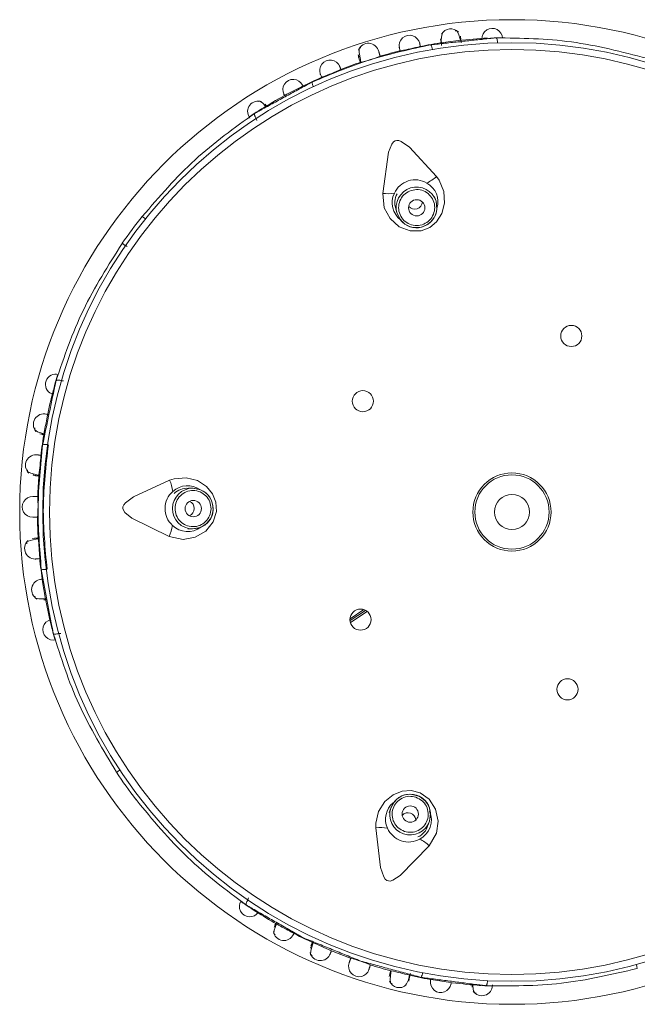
# Model space of a CAD drawing. Header units: millimetres. Extents: x 303.4 to 303.76, y 269.15 to 270.6.
# Tile 3 of 5: x 303.5387 to 303.5766, y 269.7211 to 269.7815. Entities that reach past the tile are written whole.
import ezdxf

# ---------------------------------------------------------------- set-up
doc = ezdxf.new("R2010")
doc.units = ezdxf.units.MM
doc.layers.add('SANINDUSA', color=3, linetype='Continuous')

msp = doc.modelspace()

# ---------------------------------------------------------------- linework, layer by layer
at = {"layer": 'SANINDUSA', "lineweight": 15}
for p, q in [((303.5647022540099, 269.7800946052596), (303.5656452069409, 269.7802167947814)), ((303.5594873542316, 269.7793327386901), (303.5595360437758, 269.779187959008)), ((303.5596223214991, 269.7790410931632), (303.5596464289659, 269.7788859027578)), ((303.553836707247, 269.7761999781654), (303.5537691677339, 269.7763100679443)), ((303.5532667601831, 269.7753079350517), (303.5532319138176, 269.7754192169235)), ((303.5642586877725, 269.7703521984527), (303.5641747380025, 269.7706203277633)), ((303.5617889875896, 269.7698731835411), (303.5618729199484, 269.7696051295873)), ((303.5643120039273, 269.7698879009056), (303.5642586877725, 269.7703521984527)), ((303.5462349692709, 269.7694253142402), (303.5464286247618, 269.7692704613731)), ((303.5412857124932, 269.7593411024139), (303.5414022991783, 269.7593398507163)), ((303.5493462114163, 269.7527457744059), (303.5490652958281, 269.7527487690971)), ((303.5498042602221, 269.7526530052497), (303.5493462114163, 269.7527457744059)), ((303.5490386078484, 269.7502489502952), (303.5493194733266, 269.750245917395)), ((303.5395936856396, 269.7496516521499), (303.5394824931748, 269.7496450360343)), ((303.5402755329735, 269.7460664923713), (303.5401209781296, 269.7470018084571)), ((303.5598311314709, 269.745296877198), (303.5589840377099, 269.744738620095)), ((303.5599273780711, 269.745250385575), (303.558984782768, 269.7446291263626)), ((303.5600357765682, 269.7451802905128), (303.5590092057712, 269.7445037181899)), ((303.541236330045, 269.7438232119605), (303.5411067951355, 269.7438214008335)), ((303.5617124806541, 269.7335294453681), (303.5614827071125, 269.7331224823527)), ((303.5614827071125, 269.7331224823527), (303.5613930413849, 269.7328562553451)), ((303.563762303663, 269.7320583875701), (303.5638519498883, 269.7323245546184)), ((303.5527121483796, 269.7274833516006), (303.5527565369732, 269.7276050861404)), ((303.5544395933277, 269.7260424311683), (303.5544377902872, 269.7260648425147)), ((303.5565949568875, 269.7246261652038), (303.5565486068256, 269.7245248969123)), ((303.5650320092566, 269.7224317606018), (303.5640922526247, 269.7225741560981)), ((303.566477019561, 269.7222656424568), (303.5664669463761, 269.7221368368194))]:
    msp.add_line(p, q, dxfattribs=at)
at = {"layer": 'SANINDUSA', "lineweight": 15, "flags": 128}
for points in [[(303.5657524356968, 269.7802263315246), (303.5657393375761, 269.7802963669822), (303.5656443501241, 269.7806247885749), (303.5655388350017, 269.7808041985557), (303.5654257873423, 269.7808067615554)], [(303.5645355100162, 269.7803171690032), (303.5645671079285, 269.7801079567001), (303.564597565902, 269.7799062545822)], [(303.5657983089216, 269.7800678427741), (303.5657757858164, 269.7802709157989), (303.5657520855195, 269.7804812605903)], [(303.568039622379, 269.7800695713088), (303.5680350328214, 269.780122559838), (303.5680263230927, 269.7801854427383), (303.5680145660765, 269.7802426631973), (303.5680001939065, 269.7802922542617), (303.5679836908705, 269.7803324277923), (303.5679656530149, 269.7803618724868), (303.5679467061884, 269.7803793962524), (303.5679275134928, 269.7803845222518)], [(303.5596446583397, 269.7797716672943), (303.5595424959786, 269.7797311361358), (303.5595364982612, 269.7794842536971), (303.5596170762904, 269.7790604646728), (303.5596223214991, 269.7790410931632)], [(303.5594976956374, 269.7792212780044), (303.5594911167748, 269.7793215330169), (303.5595311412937, 269.7793108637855)], [(303.5538306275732, 269.7761527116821), (303.553812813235, 269.7761768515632), (303.5536159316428, 269.7763910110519), (303.5534555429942, 269.7764953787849), (303.5533456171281, 269.7764661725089)], [(303.5642861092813, 269.7718676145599), (303.5626293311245, 269.7736666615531), (303.5621288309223, 269.7740246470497), (303.5619715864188, 269.7740794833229), (303.5618467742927, 269.7740869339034), (303.5617445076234, 269.7740588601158), (303.561656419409, 269.7740007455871), (303.5615430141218, 269.7738619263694), (303.5613480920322, 269.7733630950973), (303.5609860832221, 269.7708342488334)], [(303.5609860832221, 269.7708342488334), (303.5610857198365, 269.7699536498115), (303.5614392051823, 269.7692920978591), (303.5619969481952, 269.7687931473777), (303.5626763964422, 269.7685290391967), (303.563348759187, 269.7685333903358), (303.5638853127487, 269.7687484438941), (303.5642960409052, 269.7691001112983), (303.5646140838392, 269.7696012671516), (303.5647854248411, 269.7702435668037), (303.5647412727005, 269.7709560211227), (303.5644544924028, 269.7716382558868), (303.5642861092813, 269.7718676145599)], [(303.5643014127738, 269.7698887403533), (303.5643141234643, 269.7700214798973), (303.5642588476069, 269.7703516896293)], [(303.5618727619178, 269.7696056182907), (303.5620331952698, 269.7692767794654), (303.5622080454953, 269.7690840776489)], [(303.56187291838, 269.7696051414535), (303.5621062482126, 269.7691784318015), (303.5622007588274, 269.7690775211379)], [(303.5396391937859, 269.7564439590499), (303.539633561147, 269.7563292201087), (303.5398074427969, 269.7562116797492), (303.5401336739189, 269.756096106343), (303.5402057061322, 269.7560782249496)], [(303.5399555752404, 269.756087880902), (303.5401642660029, 269.7560532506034), (303.5401735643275, 269.7560517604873)], [(303.539186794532, 269.7538778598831), (303.5391840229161, 269.7537650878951), (303.5393879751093, 269.7536625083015), (303.5397698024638, 269.7535728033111), (303.5398931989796, 269.7535548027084)], [(303.5396394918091, 269.7535201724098), (303.5395400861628, 269.7535535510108), (303.5395688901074, 269.7536023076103)], [(303.5479134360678, 269.7532401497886), (303.5456904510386, 269.7522203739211), (303.5451953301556, 269.7518549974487), (303.5450945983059, 269.7517224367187), (303.545048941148, 269.7516060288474), (303.545044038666, 269.751500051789), (303.5450720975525, 269.7513983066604), (303.5451690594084, 269.7512475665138), (303.5455832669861, 269.7509080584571), (303.5478764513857, 269.7497823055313)], [(303.5478764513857, 269.7497823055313), (303.5487447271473, 269.749604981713), (303.5494831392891, 269.749736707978), (303.5501300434, 269.7501129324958), (303.5505911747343, 269.7506775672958), (303.5507948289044, 269.7513183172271), (303.5507561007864, 269.7518951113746), (303.5505485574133, 269.7523943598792), (303.5501702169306, 269.7528517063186), (303.5496123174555, 269.7532131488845), (303.5489210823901, 269.7533913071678), (303.5481836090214, 269.7533293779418), (303.5479134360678, 269.7532401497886)], [(303.5498002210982, 269.7526432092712), (303.5496778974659, 269.7526963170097), (303.5493467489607, 269.7527457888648)], [(303.5493189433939, 269.7502459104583), (303.5496812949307, 269.7502968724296), (303.5499185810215, 269.7504036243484)], [(303.5493194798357, 269.7502459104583), (303.5497974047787, 269.7503359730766), (303.5499225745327, 269.7503946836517)], [(303.5398492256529, 269.7496414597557), (303.5397277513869, 269.7496266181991), (303.5393482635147, 269.749546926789), (303.5391432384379, 269.7494508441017), (303.539141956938, 269.7493399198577)], [(303.5396409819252, 269.7461186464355), (303.5396749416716, 269.7460088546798), (303.539878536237, 269.7459578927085), (303.5402246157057, 269.7459608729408), (303.5402984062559, 269.7459687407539)], [(303.5411067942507, 269.7438214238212), (303.5410547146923, 269.7438105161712), (303.540992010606, 269.7438006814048), (303.5409338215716, 269.7437954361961), (303.540882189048, 269.7437948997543), (303.5408389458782, 269.7437990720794), (303.5408055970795, 269.7438078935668), (303.5407833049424, 269.743820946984), (303.5407728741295, 269.7438378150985)], [(303.5638469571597, 269.7308088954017), (303.5642839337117, 269.7315798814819), (303.5643868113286, 269.732322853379), (303.5642288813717, 269.7330543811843), (303.5638344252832, 269.7336674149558), (303.563287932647, 269.7340590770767), (303.5627274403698, 269.7342004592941), (303.5621884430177, 269.7341574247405), (303.5616365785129, 269.7339389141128), (303.5611204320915, 269.7335200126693), (303.5607373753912, 269.7329176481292), (303.5605683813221, 269.7321971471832), (303.5605697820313, 269.731912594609)], [(303.5617205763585, 269.733522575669), (303.5616322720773, 269.7334226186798), (303.5614828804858, 269.7331229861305)], [(303.5638517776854, 269.7323240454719), (303.563915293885, 269.7326844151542), (303.5638870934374, 269.7329430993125)], [(303.5638519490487, 269.7323245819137), (303.5639140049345, 269.7328069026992), (303.5638968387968, 269.7329441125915)], [(303.5605697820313, 269.731912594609), (303.5608526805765, 269.7294832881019), (303.561047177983, 269.728899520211), (303.5611421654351, 269.7287627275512), (303.5612387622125, 269.7286833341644), (303.5613379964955, 269.7286459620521), (303.5614434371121, 269.7286411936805), (303.5616167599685, 269.7286867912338), (303.5620676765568, 269.7289758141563), (303.5638469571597, 269.7308088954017)], [(303.552712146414, 269.7274833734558), (303.5526846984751, 269.7274377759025), (303.5526547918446, 269.7273818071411), (303.5526306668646, 269.7273285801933), (303.5526131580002, 269.7272800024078), (303.552602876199, 269.7272378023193), (303.55260019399, 269.7272034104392), (303.552605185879, 269.7271780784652), (303.5526177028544, 269.7271626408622)], [(303.5544703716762, 269.7260121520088), (303.5544397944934, 269.7259477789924), (303.5543236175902, 269.7256262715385), (303.5543035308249, 269.7254190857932), (303.5543934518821, 269.7253505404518)], [(303.5544506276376, 269.726034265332), (303.5544252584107, 269.725989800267), (303.5543208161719, 269.7258056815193)], [(303.5567239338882, 269.7248470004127), (303.5566800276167, 269.7247327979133), (303.5565722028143, 269.7243603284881), (303.5565608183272, 269.7241341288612), (303.5566581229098, 269.724080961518)], [(303.5766090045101, 269.7232782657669), (303.5766089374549, 269.7232785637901), (303.576604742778, 269.7232938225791), (303.576596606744, 269.7233234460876), (303.5765848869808, 269.7233661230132), (303.5765700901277, 269.7234200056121), (303.5765528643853, 269.7234827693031), (303.5765433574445, 269.7235173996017)], [(303.5614816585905, 269.7231589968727), (303.5614457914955, 269.7230222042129), (303.5613836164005, 269.7227833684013)], [(303.5615003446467, 269.7231310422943), (303.5614769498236, 269.723010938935), (303.5614354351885, 269.722625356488), (303.5614635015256, 269.7224007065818), (303.561568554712, 269.7223651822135)], [(303.5625828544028, 269.7225000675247), (303.5626358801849, 269.7227409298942), (303.5626862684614, 269.7229698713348)], [(303.5665097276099, 269.7223002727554), (303.5665099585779, 269.7222702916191), (303.5665433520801, 269.7219813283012), (303.5666117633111, 269.7218026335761), (303.5667178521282, 269.7217616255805)]]:
    msp.add_lwpolyline(points, dxfattribs=at)
at = {"layer": 'SANINDUSA', "lineweight": 15}
for centre, radius in [((303.5689190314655, 269.7512863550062), 0.03020728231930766), ((303.5689190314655, 269.7512863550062), 0.02879663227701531), ((303.5689190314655, 269.7512863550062), 0.02837947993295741), ((303.5630750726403, 269.7699504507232), 0.0004994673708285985), ((303.5725577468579, 269.7620899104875), 0.0006500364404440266), ((303.559768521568, 269.7580852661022), 0.0006500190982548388), ((303.5689190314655, 269.7512863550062), 0.002400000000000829), ((303.5689190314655, 269.7512863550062), 0.002280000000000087), ((303.5689190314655, 269.7512863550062), 0.001080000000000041), ((303.5493625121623, 269.7514959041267), 0.0004994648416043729), ((303.5596252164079, 269.7446844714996), 0.0006499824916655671), ((303.5723256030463, 269.7404073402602), 0.0006499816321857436), ((303.5626764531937, 269.7327517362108), 0.0004994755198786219)]:
    msp.add_circle(centre, radius, dxfattribs=at)
for centre, radius, start, end in [((303.5655515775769, 269.7802913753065), 0.0009717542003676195, 155.0943408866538, 192.8478476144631), ((303.5651584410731, 269.7802917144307), 0.0006380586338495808, 42.41270425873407, 151.236901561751), ((303.5677083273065, 269.7803282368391), 0.0006341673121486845, 2.037704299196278, 182.8212825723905), ((303.5601071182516, 269.7793921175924), 0.0006539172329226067, 13.17623933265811, 158.7527345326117), ((303.5626346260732, 269.779900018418), 0.000639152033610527, 12.04997890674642, 192.8091370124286), ((303.5689190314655, 269.7512863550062), 0.0291155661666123, 98.32878015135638, 101.250815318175), ((303.5689190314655, 269.7512863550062), 0.02911556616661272, 92.95103546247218, 96.45391966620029), ((303.5689190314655, 269.7512863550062), 0.02911556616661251, 103.5227882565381, 106.1597295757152), ((303.5574880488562, 269.8032659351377), 0.02412198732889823, 281.0517516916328, 283.8913644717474), ((303.5633853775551, 269.779594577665), 0.0006630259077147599, 6.307339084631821, 32.59346328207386), ((303.557761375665, 269.7783740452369), 0.0006391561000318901, 22.04728124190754, 202.8136937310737), ((303.5689190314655, 269.7512863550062), 0.02911556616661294, 108.5707712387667, 111.2478775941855), ((303.5573775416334, 269.7881444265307), 0.009537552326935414, 283.5685414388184, 291.2048262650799), ((303.5487679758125, 269.800170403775), 0.02377493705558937, 291.0312377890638, 293.9127957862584), ((303.5554957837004, 269.7771966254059), 0.0006366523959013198, 27.04724401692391, 207.814381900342), ((303.5689190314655, 269.7512863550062), 0.02911556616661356, 113.526757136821, 116.40002529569), ((303.5573193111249, 269.7776950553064), 0.0006634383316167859, 182.1894445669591, 208.4598602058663), ((303.5616441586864, 269.764888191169), 0.01369036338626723, 113.9167469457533, 118.5333646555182), ((303.5533391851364, 269.7758607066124), 0.0006416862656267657, 69.22955763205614, 215.4822781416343), ((303.5689190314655, 269.7512863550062), 0.02911556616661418, 118.3205261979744, 121.4262200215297), ((303.5689190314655, 269.7512863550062), 0.0291155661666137, 122.2897321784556, 123.5363574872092), ((303.5689190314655, 269.7512863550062), 0.02911556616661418, 121.4262200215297, 122.2897321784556), ((303.5629750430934, 269.7702685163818), 0.001399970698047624, 59.2166772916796, 155.5582611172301), ((303.5624592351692, 269.7739638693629), 0.0027806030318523, 296.3068446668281, 311.0719648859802), ((303.5630666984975, 269.7699758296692), 0.001250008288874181, 17.52459241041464, 197.2504218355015), ((303.5630607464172, 269.7703221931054), 0.001310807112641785, 342.2810512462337, 61.23463657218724), ((303.5612909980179, 269.7736032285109), 0.002785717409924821, 263.7160155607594, 278.4538567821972), ((303.5628990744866, 269.7702655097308), 0.001332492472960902, 154.0888017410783, 233.1417653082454), ((303.5627848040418, 269.7702728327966), 0.001059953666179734, 149.7300457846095, 201.987303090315), ((303.5629443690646, 269.7703600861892), 0.0004858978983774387, 222.8676254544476, 287.6128441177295), ((303.5629658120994, 269.7703430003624), 0.0004633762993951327, 285.7246426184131, 355.0173467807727), ((303.5630659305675, 269.7699821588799), 0.001249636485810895, 287.3335995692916, 355.6743964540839), ((303.5631415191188, 269.7699336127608), 0.001160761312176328, 290.1548030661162, 357.7845226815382), ((303.5689190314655, 269.7512863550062), 0.02904641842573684, 141.352961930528, 145.4177636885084), ((303.5630638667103, 269.7699824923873), 0.001250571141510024, 226.3563568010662, 287.4193100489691), ((303.5630315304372, 269.7698344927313), 0.001114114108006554, 222.3418956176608, 297.2392541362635), ((303.5409216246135, 269.7591132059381), 0.0006312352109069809, 73.69567740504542, 247.1813023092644), ((303.5689190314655, 269.7512863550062), 0.02911556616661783, 163.2371136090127, 164.3838077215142), ((303.5689190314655, 269.7512863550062), 0.02911556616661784, 164.3838077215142, 165.1893355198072), ((303.5689190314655, 269.7512863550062), 0.02911556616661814, 165.1893355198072, 168.4497094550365), ((303.5401955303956, 269.7566595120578), 0.0006469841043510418, 75.43212276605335, 221.1689571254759), ((303.1268100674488, 269.8341901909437), 0.4207038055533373, 349.3138285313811, 349.4433309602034), ((303.5689190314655, 269.7512863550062), 0.02911556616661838, 170.3207602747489, 173.2460435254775), ((303.5402863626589, 269.7547692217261), 0.0006650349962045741, 78.34603052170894, 104.5535421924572), ((303.5397184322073, 269.754146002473), 0.0006510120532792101, 80.12390329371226, 225.8486802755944), ((303.5157614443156, 269.7564953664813), 0.02431247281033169, 353.0633261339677, 355.8812725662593), ((303.5689190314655, 269.7512863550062), 0.02911556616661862, 175.5262599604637, 178.1684846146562), ((303.5453540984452, 269.7521501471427), 0.002781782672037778, 8.309954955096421, 23.06879015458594), ((303.5490078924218, 269.751569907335), 0.001333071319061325, 54.90407914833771, 132.5354637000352), ((303.5395102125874, 269.7516009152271), 0.0006416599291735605, 89.05155051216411, 269.8094376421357), ((303.5490291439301, 269.7514990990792), 0.001399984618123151, 131.2171083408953, 227.5576621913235), ((303.5493358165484, 269.7514958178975), 0.001250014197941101, 89.52348373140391, 269.2511674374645), ((303.5489572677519, 269.7516824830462), 0.001058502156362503, 84.2161173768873, 136.3975429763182), ((303.5493989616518, 269.7515538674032), 0.001160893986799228, 2.157198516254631, 69.77870802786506), ((303.5493306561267, 269.7514977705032), 0.001248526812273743, 359.3004944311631, 67.70783679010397), ((303.5303048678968, 269.7516992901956), 0.009531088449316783, 355.5669732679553, 3.208321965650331), ((303.5489554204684, 269.7515133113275), 0.0004634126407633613, 357.7262375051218, 67.0155590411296), ((303.5489325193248, 269.7514982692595), 0.0004859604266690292, 294.8681497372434, 359.6057945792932), ((303.549459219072, 269.7514187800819), 0.001114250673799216, 294.3469383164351, 9.233193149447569), ((303.5493287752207, 269.7514950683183), 0.001250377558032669, 298.3525793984, 359.4253591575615), ((303.5689190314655, 269.7512863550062), 0.02911556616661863, 180.570964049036, 183.2410091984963), ((303.545341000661, 269.7509268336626), 0.002781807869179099, 335.7051015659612, 350.4638260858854), ((303.5490132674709, 269.7514033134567), 0.001319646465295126, 225.2591915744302, 307.7325055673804), ((303.539664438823, 269.7490518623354), 0.000650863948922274, 132.1261275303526, 278.6946284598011), ((303.5186698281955, 269.7474179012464), 0.02129912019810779, 2.871301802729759, 6.060772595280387), ((303.5689190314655, 269.7512863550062), 0.02911556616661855, 185.5220598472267, 188.4667777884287), ((303.5402184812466, 269.7484156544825), 0.0006639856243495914, 254.1897094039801, 280.4403540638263), ((303.5400900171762, 269.7465114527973), 0.000646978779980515, 95.42949316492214, 241.1706920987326), ((303.5689190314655, 269.7512863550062), 0.02911556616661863, 190.3320925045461, 193.5801164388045), ((303.5407634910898, 269.7440639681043), 0.0006341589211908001, 104.0356331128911, 284.8257700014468), ((303.5689190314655, 269.7512863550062), 0.02911556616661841, 193.5801164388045, 194.3821242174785), ((303.5689190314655, 269.7512863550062), 0.0291155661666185, 194.3821242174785, 195.5365219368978), ((303.5030168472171, 269.7988154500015), 0.07593381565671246, 303.2565455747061, 303.4436422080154), ((303.5689190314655, 269.7512863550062), 0.02904641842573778, 213.3529619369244, 217.4221723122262), ((303.5626651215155, 269.7327208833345), 0.001249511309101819, 71.32979328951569, 139.6774062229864), ((303.5626326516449, 269.7328042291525), 0.001160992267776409, 74.16290903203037, 141.7761859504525), ((303.562779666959, 269.7328199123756), 0.001114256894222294, 6.347323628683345, 81.23342762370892), ((303.5626667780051, 269.732719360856), 0.001250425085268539, 10.3546313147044, 71.42403329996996), ((303.5624665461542, 269.7324392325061), 0.001306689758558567, 129.7113281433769, 205.1547224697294), ((303.5626681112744, 269.7327258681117), 0.001250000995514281, 161.499514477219, 341.2748521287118), ((303.5626562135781, 269.7323936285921), 0.001322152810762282, 297.2206829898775, 23.74673911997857), ((303.5625340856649, 269.7323701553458), 0.0004632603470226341, 69.71969749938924, 139.0354447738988), ((303.5625411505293, 269.7323434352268), 0.0004861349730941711, 6.877773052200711, 71.5926404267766), ((303.560815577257, 269.7291402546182), 0.002783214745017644, 80.3154702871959, 95.06658705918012), ((303.5625704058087, 269.7324357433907), 0.001400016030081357, 203.2183830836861, 299.5557194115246), ((303.5627220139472, 269.7323201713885), 0.001059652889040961, 293.721392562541, 345.9963128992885), ((303.5619755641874, 269.7287520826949), 0.002780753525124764, 47.70247780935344, 62.4670545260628), ((303.5528281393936, 269.7270793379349), 0.0006341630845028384, 146.0385543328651, 326.8217836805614), ((303.5689190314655, 269.7512863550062), 0.02911556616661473, 235.2387557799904, 236.2889312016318), ((303.5689190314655, 269.7512863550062), 0.02911556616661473, 236.2889312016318, 237.3496640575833), ((303.5689190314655, 269.7512863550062), 0.02911556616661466, 237.3496640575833, 240.2218035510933), ((303.5720368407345, 269.7564767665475), 0.03516171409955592, 240.0533571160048, 241.7547541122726), ((303.5549176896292, 269.7256378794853), 0.0006469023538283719, 188.8072653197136, 335.3839635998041), ((303.5689190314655, 269.7512863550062), 0.02911556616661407, 242.3255440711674, 245.2402439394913), ((303.5486703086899, 269.7049320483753), 0.0214850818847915, 64.88660739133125, 68.04837598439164), ((303.5571577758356, 269.7244070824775), 0.0006508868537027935, 194.1276402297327, 340.6935417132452), ((303.5689190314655, 269.7512863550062), 0.02911556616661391, 247.5204319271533, 250.1974208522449), ((303.5570194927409, 269.7159540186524), 0.008200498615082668, 66.94464422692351, 75.82837028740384), ((303.5595320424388, 269.7234140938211), 0.0006416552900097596, 161.0541390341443, 341.8085602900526), ((303.5689190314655, 269.7512863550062), 0.02911556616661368, 252.5783450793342, 255.2437590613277), ((303.557311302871, 269.7032677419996), 0.02030306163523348, 74.81631677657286, 78.08165091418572), ((303.5614133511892, 269.7230132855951), 0.001228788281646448, 317.5578682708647, 352.7816655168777), ((303.5689190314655, 269.7512863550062), 0.02911556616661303, 257.5175805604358, 260.4560603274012), ((303.5627816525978, 269.7231027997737), 0.0006625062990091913, 326.1693684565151, 352.4772835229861), ((303.56200649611, 269.7227410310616), 0.0006407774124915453, 201.4177671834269, 310.2285789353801), ((303.5645489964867, 269.7224345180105), 0.0006366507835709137, 171.0443892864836, 351.8172906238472), ((303.5689190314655, 269.7512863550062), 0.02911556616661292, 262.3302338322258, 265.8228012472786), ((303.5670351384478, 269.724178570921), 0.001943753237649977, 254.7711121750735, 269.8239856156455), ((303.5670789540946, 269.7222476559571), 0.0006416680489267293, 213.2286114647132, 359.4824789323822)]:
    msp.add_arc(centre, radius, start, end, dxfattribs=at)
for points, knots in [([(303.563257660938, 269.7800437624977), (303.5632548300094, 269.7800581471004), (303.5632352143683, 269.7801578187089), (303.5632488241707, 269.7800886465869), (303.5632604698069, 269.7800294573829)], [0, 0, 0, 0, 0.144319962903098, 0.9999999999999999, 0.9999999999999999, 0.9999999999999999, 0.9999999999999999]), ([(303.5670750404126, 269.7802951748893), (303.5670735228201, 269.780319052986), (303.5670704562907, 269.7803673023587), (303.5670749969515, 269.7802958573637), (303.567077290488, 269.7802597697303)], [0, 0, 0, 0, 0.4948892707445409, 0.9999999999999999, 0.9999999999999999, 0.9999999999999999, 0.9999999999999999]), ([(303.5772063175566, 269.779123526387), (303.5756609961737, 269.7795206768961), (303.5725711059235, 269.7803147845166), (303.5694751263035, 269.7803612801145), (303.5679275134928, 269.7803845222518)], [0, 0, 0, 0, 0.5001217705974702, 1, 1, 1, 1]), ([(303.5639439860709, 269.7799517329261), (303.5626945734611, 269.7796825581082), (303.5601957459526, 269.7791442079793), (303.5578361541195, 269.7781612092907), (303.5566563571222, 269.7776697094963)], [0, 0, 0, 0, 0.4999995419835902, 0.9999999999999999, 0.9999999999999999, 0.9999999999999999, 0.9999999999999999]), ([(303.5620121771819, 269.7797549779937), (303.5619978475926, 269.7798140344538), (303.5619810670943, 269.7798831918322), (303.5620228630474, 269.7797110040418), (303.5620412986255, 269.7796349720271), (303.5620566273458, 269.7795717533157)], [0, 0, 0, 0, 0.4962993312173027, 0.5811855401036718, 1, 1, 1, 1]), ([(303.5595164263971, 269.7791657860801), (303.5595076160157, 269.7791918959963), (303.5594859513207, 269.7792561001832), (303.5595670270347, 269.7790157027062), (303.5596151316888, 269.7788730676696)], [0, 0, 0, 0, 0.4066699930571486, 1, 1, 1, 1]), ([(303.5583500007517, 269.7786238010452), (303.558344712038, 269.7786374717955), (303.558308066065, 269.7787321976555), (303.5583334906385, 269.7786664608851), (303.5583552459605, 269.7786102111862)], [0, 0, 0, 0, 0.1443190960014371, 1, 1, 1, 1]), ([(303.5571735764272, 269.7781231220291), (303.5571492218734, 269.7781788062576), (303.5571207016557, 269.7782440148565), (303.5571917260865, 269.7780815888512), (303.5572230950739, 269.778009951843), (303.5572491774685, 269.7779503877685)], [0, 0, 0, 0, 0.4962994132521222, 0.5811877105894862, 1, 1, 1, 1]), ([(303.5561072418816, 269.7773955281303), (303.5560769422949, 269.777457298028), (303.5560169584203, 269.7775795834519), (303.5560486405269, 269.7775149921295), (303.5560643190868, 269.7774830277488)], [0, 0, 0, 0, 0.5051288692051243, 0.9999999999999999, 0.9999999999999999, 0.9999999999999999, 0.9999999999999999]), ([(303.5549340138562, 269.7768971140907), (303.5549152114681, 269.7769315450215), (303.5548836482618, 269.7769893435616), (303.5549352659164, 269.7768948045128), (303.5549561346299, 269.7768565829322)], [0, 0, 0, 0, 0.5957058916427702, 1, 1, 1, 1]), ([(303.5531374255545, 269.7757532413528), (303.5518794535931, 269.7748514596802), (303.5493629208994, 269.7730474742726), (303.5472777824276, 269.7706328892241), (303.5462349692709, 269.7694253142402)], [0, 0, 0, 0, 0.4998830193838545, 1, 1, 1, 1]), ([(303.5528179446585, 269.7754863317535), (303.552804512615, 269.7755065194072), (303.5527775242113, 269.775547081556), (303.5528173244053, 269.7754872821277), (303.5528373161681, 269.7754572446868)], [0, 0, 0, 0, 0.4976968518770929, 1, 1, 1, 1]), ([(303.5532319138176, 269.7754192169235), (303.5532126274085, 269.7754524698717), (303.5531809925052, 269.7755070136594), (303.5531482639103, 269.7755799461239), (303.5531280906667, 269.7756373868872), (303.5531181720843, 269.7756856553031), (303.5531168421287, 269.7757298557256), (303.5531296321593, 269.7757443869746), (303.5531374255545, 269.7757532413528)], [0, 0, 0, 0, 0.2149331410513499, 0.3525482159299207, 0.5003495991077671, 0.6481943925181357, 0.7856330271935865, 1, 1, 1, 1]), ([(303.562739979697, 269.7710192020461), (303.5626065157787, 269.7709600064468), (303.56233958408, 269.7708416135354), (303.5620639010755, 269.7704875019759), (303.5619377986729, 269.7700652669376), (303.5619849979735, 269.7696248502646), (303.5621974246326, 269.769236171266), (303.5625418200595, 269.7689612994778), (303.5629702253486, 269.7688276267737), (303.5632570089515, 269.7688826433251), (303.5634003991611, 269.7689101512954)], [0, 0, 0, 0, 0.1249989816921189, 0.2500015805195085, 0.3749984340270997, 0.5000082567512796, 0.6250001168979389, 0.7499982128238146, 0.8750004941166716, 1, 1, 1, 1]), ([(303.5634003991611, 269.7689101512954), (303.5635336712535, 269.7689692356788), (303.5638002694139, 269.7690874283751), (303.5640759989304, 269.769440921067), (303.5642024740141, 269.769862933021), (303.5641556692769, 269.7703036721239), (303.5639432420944, 269.7706929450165), (303.5635984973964, 269.770968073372), (303.5631699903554, 269.771101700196), (303.5628832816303, 269.7710466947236), (303.562739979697, 269.7710192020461)], [0, 0, 0, 0, 0.1248175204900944, 0.2496855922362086, 0.3746482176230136, 0.4997330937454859, 0.6249215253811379, 0.7500572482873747, 0.8750743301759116, 0.9999999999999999, 0.9999999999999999, 0.9999999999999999, 0.9999999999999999]), ([(303.5450052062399, 269.7677702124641), (303.54414996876, 269.7664232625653), (303.5424398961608, 269.7637299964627), (303.5414389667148, 269.7607999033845), (303.5409386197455, 269.7593352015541)], [0, 0, 0, 0, 0.5001176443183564, 1, 1, 1, 1]), ([(303.5453001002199, 269.7675669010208), (303.5452793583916, 269.7675809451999), (303.5452378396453, 269.7676090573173), (303.5451783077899, 269.7676494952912), (303.5451241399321, 269.7676864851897), (303.5450777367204, 269.7677182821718), (303.5450410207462, 269.7677437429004), (303.545015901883, 269.7677614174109), (303.5450023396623, 269.7677714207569), (303.5450042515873, 269.7677706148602), (303.5450052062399, 269.7677702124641)], [0, 0, 0, 0, 0.1248681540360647, 0.2499475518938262, 0.3750437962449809, 0.5000046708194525, 0.6249962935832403, 0.7501089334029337, 0.8752256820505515, 1, 1, 1, 1]), ([(303.5412857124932, 269.7593411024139), (303.5412470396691, 269.7593502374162), (303.5411848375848, 269.7593649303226), (303.541105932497, 269.7593749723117), (303.5410469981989, 269.759377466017), (303.5409990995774, 269.7593732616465), (303.5409557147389, 269.7593621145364), (303.5409451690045, 269.7593455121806), (303.5409386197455, 269.7593352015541)], [0, 0, 0, 0, 0.2221501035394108, 0.3573103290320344, 0.5003508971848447, 0.6434070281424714, 0.7785436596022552, 1, 1, 1, 1]), ([(303.5404569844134, 269.7572649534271), (303.5403897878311, 269.757279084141), (303.5402558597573, 269.7573072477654), (303.5403269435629, 269.757292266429), (303.5403623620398, 269.7572848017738)], [0, 0, 0, 0, 0.5017363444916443, 1, 1, 1, 1]), ([(303.5401192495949, 269.7554129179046), (303.5399891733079, 269.7541414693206), (303.5397290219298, 269.7515985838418), (303.5399347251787, 269.7490507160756), (303.5400375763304, 269.7477767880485)], [0, 0, 0, 0, 0.5000022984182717, 1, 1, 1, 1]), ([(303.540393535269, 269.7477705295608), (303.5402713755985, 269.7490454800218), (303.5400270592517, 269.7515953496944), (303.5403258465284, 269.75413941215), (303.5404752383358, 269.7554114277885)], [0, 0, 0, 0, 0.5000061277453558, 1, 1, 1, 1]), ([(303.5398196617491, 269.7547886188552), (303.5398051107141, 269.7547903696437), (303.5397032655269, 269.754802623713), (303.5397740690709, 269.7547940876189), (303.5398347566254, 269.7547867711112)], [0, 0, 0, 0, 0.1428740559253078, 1, 1, 1, 1]), ([(303.5504524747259, 269.7514838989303), (303.5504374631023, 269.7516289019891), (303.5504074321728, 269.751918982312), (303.5501564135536, 269.7522904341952), (303.5497941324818, 269.7525410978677), (303.5493605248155, 269.752632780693), (303.5489246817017, 269.7525510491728), (303.5485564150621, 269.7523082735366), (303.5482969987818, 269.7519419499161), (303.5482607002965, 269.7516522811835), (303.5482425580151, 269.7515075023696)], [0, 0, 0, 0, 0.1248143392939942, 0.2496925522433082, 0.3746484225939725, 0.4997269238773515, 0.6249097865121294, 0.7500519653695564, 0.8750739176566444, 1, 1, 1, 1]), ([(303.5482425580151, 269.7515075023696), (303.5482576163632, 269.7513622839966), (303.5482877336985, 269.7510718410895), (303.5485393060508, 269.7507002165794), (303.5489019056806, 269.7504498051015), (303.549335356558, 269.7503586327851), (303.5497706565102, 269.7504404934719), (303.5501385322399, 269.7506830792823), (303.5503980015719, 269.751049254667), (303.550434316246, 269.7513390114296), (303.5504524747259, 269.7514838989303)], [0, 0, 0, 0, 0.1249935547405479, 0.2499924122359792, 0.3749955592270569, 0.499992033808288, 0.6249915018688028, 0.7499882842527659, 0.8749862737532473, 0.9999999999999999, 0.9999999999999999, 0.9999999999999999, 0.9999999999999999]), ([(303.5397667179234, 269.7484088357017), (303.5397056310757, 269.7484027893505), (303.5396341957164, 269.7483957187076), (303.5398112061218, 269.7484132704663), (303.5398890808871, 269.7484209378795), (303.5399538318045, 269.7484273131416)], [0, 0, 0, 0, 0.4986957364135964, 0.5831780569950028, 1, 1, 1, 1]), ([(303.5401286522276, 269.7471698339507), (303.5400606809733, 269.7471601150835), (303.5399252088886, 269.7471407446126), (303.539997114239, 269.7471510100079), (303.5400329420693, 269.7471561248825)], [0, 0, 0, 0, 0.5017362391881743, 0.9999999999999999, 0.9999999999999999, 0.9999999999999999, 0.9999999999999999]), ([(303.5407728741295, 269.7438378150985), (303.5412417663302, 269.7423627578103), (303.542179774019, 269.7394119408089), (303.5438318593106, 269.7366827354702), (303.5446580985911, 269.735317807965)], [0, 0, 0, 0, 0.4998809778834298, 1, 1, 1, 1]), ([(303.5458521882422, 269.7336367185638), (303.5468689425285, 269.7324071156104), (303.548901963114, 269.7299484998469), (303.5513793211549, 269.7280911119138), (303.5526177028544, 269.7271626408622)], [0, 0, 0, 0, 0.5001200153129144, 1, 1, 1, 1]), ([(303.5630247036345, 269.7337846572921), (303.5628821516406, 269.7338151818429), (303.5625969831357, 269.7338762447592), (303.5621661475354, 269.7337522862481), (303.5618157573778, 269.7334852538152), (303.5615945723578, 269.7331011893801), (303.5615376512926, 269.7326614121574), (303.5616547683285, 269.7322361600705), (303.5619229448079, 269.7318761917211), (303.5621872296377, 269.7317521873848), (303.5623193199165, 269.7316902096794)], [0, 0, 0, 0, 0.1248184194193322, 0.2496933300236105, 0.3746545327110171, 0.4997294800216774, 0.6249085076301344, 0.7500605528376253, 0.87507958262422, 1, 1, 1, 1]), ([(303.5623193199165, 269.7316902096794), (303.56246208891, 269.7316596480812), (303.5627476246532, 269.7315985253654), (303.5631788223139, 269.7317229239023), (303.5635289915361, 269.7319904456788), (303.5637496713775, 269.7323744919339), (303.5638062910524, 269.732813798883), (303.5636892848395, 269.7332386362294), (303.5634211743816, 269.7335985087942), (303.563156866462, 269.733722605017), (303.5630247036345, 269.7337846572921)], [0, 0, 0, 0, 0.1250005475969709, 0.2499991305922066, 0.3750037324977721, 0.5000060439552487, 0.6250003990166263, 0.7500096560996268, 0.8749964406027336, 0.9999999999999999, 0.9999999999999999, 0.9999999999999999, 0.9999999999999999]), ([(303.5555073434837, 269.7253714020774), (303.5554890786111, 269.7253361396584), (303.5554585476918, 269.7252771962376), (303.5555082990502, 269.7253732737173), (303.5555282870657, 269.7254118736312)], [0, 0, 0, 0, 0.5982418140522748, 1, 1, 1, 1]), ([(303.5577735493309, 269.7241954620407), (303.5577502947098, 269.7241389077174), (303.5577231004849, 269.724072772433), (303.5577622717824, 269.7241680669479), (303.5577679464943, 269.7241818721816)], [0, 0, 0, 0, 0.855130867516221, 1, 1, 1, 1]), ([(303.5673053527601, 269.7222160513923), (303.5688531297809, 269.7222061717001), (303.571949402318, 269.7221864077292), (303.5750555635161, 269.7229142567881), (303.5766090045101, 269.7232782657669)], [0, 0, 0, 0, 0.4998839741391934, 0.9999999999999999, 0.9999999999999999, 0.9999999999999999, 0.9999999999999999]), ([(303.5639373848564, 269.7226329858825), (303.563925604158, 269.7225652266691), (303.5639022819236, 269.7224310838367), (303.5639145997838, 269.7225019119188), (303.5639206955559, 269.7225369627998)], [0, 0, 0, 0, 0.5051273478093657, 1, 1, 1, 1]), ([(303.5651795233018, 269.722346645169), (303.5651744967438, 269.7223077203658), (303.5651660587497, 269.7222423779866), (303.5651798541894, 269.7223492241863), (303.5651854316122, 269.7223924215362)], [0, 0, 0, 0, 0.5957053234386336, 1, 1, 1, 1]), ([(303.5674252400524, 269.722541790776), (303.5674212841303, 269.7225035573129), (303.5674147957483, 269.7224408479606), (303.5673984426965, 269.72236262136), (303.5673810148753, 269.7223042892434), (303.5673606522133, 269.7222594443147), (303.5673357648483, 269.7222228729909), (303.5673168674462, 269.7222186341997), (303.5673053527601, 269.7222160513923)], [0, 0, 0, 0, 0.2149252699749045, 0.3525138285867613, 0.5003215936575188, 0.6481543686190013, 0.7856111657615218, 1, 1, 1, 1]), ([(303.567720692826, 269.7222441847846), (303.5677196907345, 269.7222199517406), (303.5677176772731, 269.7221712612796), (303.5677206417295, 269.722243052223), (303.5677221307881, 269.7222791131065)], [0, 0, 0, 0, 0.4976959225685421, 0.9999999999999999, 0.9999999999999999, 0.9999999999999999, 0.9999999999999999])]:
    msp.add_open_spline(points, degree=3, knots=knots, dxfattribs=at)
for points in [[(303.5632969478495, 269.7798442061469), (303.563257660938, 269.7800437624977)], [(303.5674853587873, 269.7803364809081), (303.5639439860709, 269.7799517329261)], [(303.5679275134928, 269.7803845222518), (303.5674853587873, 269.7803364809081)], [(303.560827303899, 269.7792526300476), (303.5607460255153, 269.7795335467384)], [(303.5584233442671, 269.7784340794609), (303.5583500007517, 269.7786238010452)], [(303.5566563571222, 269.7776697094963), (303.5535222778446, 269.7759628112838)], [(303.5535222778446, 269.7759628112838), (303.5531374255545, 269.7757532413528)], [(303.5408490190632, 269.7589062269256), (303.5401192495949, 269.7554129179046)], [(303.5409386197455, 269.7593352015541), (303.5408490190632, 269.7589062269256)], [(303.5400720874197, 269.7560427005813), (303.5402233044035, 269.7560177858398)], [(303.5400215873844, 269.7547643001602), (303.5398196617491, 269.7547886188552)], [(303.5396542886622, 269.7535190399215), (303.5398974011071, 269.753500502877)], [(303.5398210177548, 269.7522327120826), (303.539528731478, 269.7522422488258)], [(303.5395157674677, 269.7509593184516), (303.5398074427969, 269.7509625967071)], [(303.5398566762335, 269.7496934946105), (303.5396132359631, 269.7496801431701)], [(303.5400375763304, 269.7477767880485), (303.5406912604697, 269.7442750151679)], [(303.5401850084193, 269.7458896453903), (303.5403356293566, 269.7459178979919)], [(303.5406912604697, 269.7442750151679), (303.5407728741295, 269.7438378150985)], [(303.5526177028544, 269.7271626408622), (303.5530036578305, 269.7269416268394)], [(303.5530036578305, 269.7269416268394), (303.5560948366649, 269.7251713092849)], [(303.5544377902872, 269.7260648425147), (303.5543614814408, 269.7259319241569)], [(303.5560948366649, 269.7251713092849), (303.5596390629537, 269.7237318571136)], [(303.5566815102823, 269.724877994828), (303.5565790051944, 269.7246568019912)], [(303.5577679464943, 269.7241818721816), (303.5578450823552, 269.7243693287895)], [(303.5590271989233, 269.723904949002), (303.5589278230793, 269.7236298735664)], [(303.5596390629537, 269.7237318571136), (303.56333198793, 269.7227339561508)], [(303.5601439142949, 269.7232211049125), (303.5602309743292, 269.7234995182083)], [(303.56333198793, 269.7227339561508), (303.5668707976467, 269.7222726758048)], [(303.5668707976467, 269.7222726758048), (303.5673053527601, 269.7222160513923)]]:
    msp.add_open_spline(points, degree=1, dxfattribs=at)

doc.saveas('drawing.dxf')
